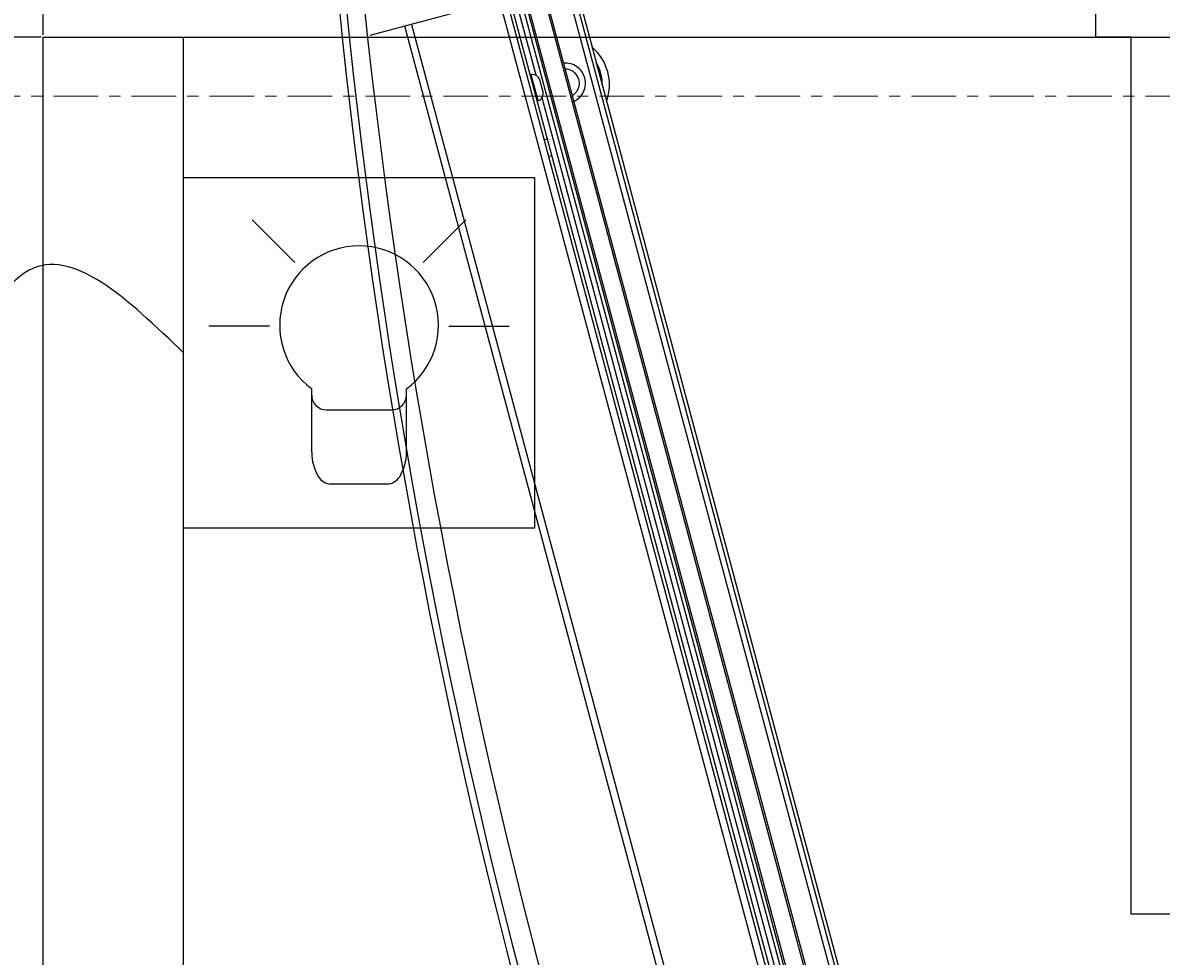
# Model space of a CAD drawing. Header units: millimetres. Extents: x -56641 to 6003, y -24465 to 16563.
# Tile 17 of 79: x -33228 to -32904, y -5930 to -5664. Entities that reach past the tile are written whole.
import ezdxf

# ---------------------------------------------------------------- set-up
doc = ezdxf.new("R2010")
doc.units = ezdxf.units.MM
for name, pattern in [('HIDDEN', [375, 250, -125]), ('Linia siatki', [22.224999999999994, 12.7, -3.174999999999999, 3.174999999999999, -3.174999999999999]), ('Przerywana długa', [390, 250, -140])]:
    doc.linetypes.add(name, pattern=pattern)
for name, color, linetype in [('JEVENHUUVA', 7, 'Continuous'), ('JEVENKATKOVIIVAT', 5, 'HIDDEN'), ('JEVENMITAT', 2, 'Continuous'), ('KATKOVIIVAT', 5, 'HIDDEN'), ('MUOTOVIIVAT', 7, 'Continuous')]:
    doc.layers.add(name, color=color, linetype=linetype)
doc.layers.add('S-GRID', color=7, linetype='Continuous', lineweight=5)
doc.layers.add('Wyposażenie_urządzenia grzewcze', color=1, linetype='Continuous', true_color=0xff0000)
doc.dimstyles.new('ISO-25', dxfattribs={"dimtxt": 2.5, "dimasz": 2.5, "dimexe": 1.25, "dimexo": 0.625, "dimtad": 1, "dimtxsty": 'Standard', "dimcen": 2.5, "dimadec": 0, "dimazin": 0, "dimtfac": 1, "dimtmove": 0, "dimatfit": 3, "dimfxl": 1, "dimarcsym": 0})

# ---------------------------------------------------------------- blocks, each defined once
blk = doc.blocks.new('O611in')
at = {"layer": 'Wyposażenie_urządzenia grzewcze'}
for p, q in [((1990.468482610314, 1027.238587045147), (2008.607619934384, 959.5424049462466)), ((1990.666701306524, 1027.271565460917), (2008.826687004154, 959.4975761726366)), ((2005.756960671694, 962.4538035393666), (1988.486295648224, 1026.908802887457)), ((2005.879435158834, 962.3830928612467), (1988.585404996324, 1026.925292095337)), ((1988.747747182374, 1026.898978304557), (2005.919929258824, 962.8115223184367)), ((2006.361004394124, 963.6768146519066), (1989.563648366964, 1026.365400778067)), ((2006.422241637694, 963.6414593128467), (1989.599003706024, 1026.426638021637)), ((1990.239796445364, 1026.546574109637), (2007.037152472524, 963.8579879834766)), ((2006.335802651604, 965.8959056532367), (1990.651368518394, 1024.431010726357)), ((2006.384098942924, 965.9088466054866), (1990.699664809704, 1024.443951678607)), ((1991.370736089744, 1023.484960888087), (2006.479297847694, 967.0990407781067)), ((2009.189896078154, 968.1876900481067), (1994.411328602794, 1023.342054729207)), ((1994.604513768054, 1023.393818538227), (2009.383081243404, 968.2394538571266)), ((1992.211110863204, 1019.769084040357), (2005.472084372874, 970.2784571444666)), ((2005.185202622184, 971.9286699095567), (2005.281795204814, 971.9545518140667)), ((2005.411204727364, 971.4715889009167), (2005.314612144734, 971.4457069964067)), ((2005.585170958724, 970.3586936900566), (2005.604489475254, 970.3638700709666)), ((2005.585170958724, 970.3586936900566), (2005.781873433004, 969.6245900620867)), ((2005.443749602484, 970.1137447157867), (2005.536924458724, 969.7660114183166)), ((2005.643819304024, 969.6375336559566), (2006.655603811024, 965.8615024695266)), ((2005.781873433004, 969.6245900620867), (2005.801191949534, 969.6297664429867)), ((2006.187661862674, 968.5738114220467), (2006.091069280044, 968.5479295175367)), ((2006.678488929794, 967.5147605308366), (2010.380920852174, 968.5068241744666))]:
    blk.add_line(p, q, dxfattribs=at)
for centre, radius, start, end in [((1826.932956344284, 948.3915870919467), 184.61766817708, 5.088513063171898, 24.9114869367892), ((1832.049197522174, 949.7624797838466), 180.1, 5.088513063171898, 24.9114869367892), ((1832.049197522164, 949.7624797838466), 179.90000002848, 5.088513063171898, 24.9114869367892), ((2004.952211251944, 969.9004280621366), 1.4, 160.4593185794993, 229.5406824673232), ((2005.636934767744, 970.1655085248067), 0.2, 104.999999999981, 194.999999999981), ((2004.855618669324, 969.8745461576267), 1.1, 177.7510473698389, 212.2489526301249), ((2004.855618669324, 969.8745461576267), 1.075, 182.7253265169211, 207.2746734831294), ((2005.730109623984, 969.8177752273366), 0.2, 194.999999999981, 284.999999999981)]:
    blk.add_arc(centre, radius, start, end, dxfattribs=at)
for points, start_tangent, end_tangent in [([(2004.563259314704, 970.3801654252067), (2004.478553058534, 970.3311189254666), (2004.337786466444, 970.1903589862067), (2004.253652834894, 970.0099464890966), (2004.236299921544, 969.8116418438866), (2004.287820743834, 969.6193635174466), (2004.402001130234, 969.4563031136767), (2004.565069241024, 969.3421281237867), (2004.757356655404, 969.2906097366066), (2004.855237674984, 969.2904873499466)], (-0.9047719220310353, -0.4258964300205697), (0.9965036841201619, 0.08354883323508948)), ([(2004.608663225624, 970.2098681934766), (2004.563552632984, 970.1799361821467), (2004.460645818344, 970.0625994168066), (2004.410476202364, 969.9148167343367), (2004.420681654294, 969.7590867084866), (2004.489708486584, 969.6191178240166), (2004.607047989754, 969.5162190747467), (2004.754836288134, 969.4660558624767), (2004.808869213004, 969.4626892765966)], (-0.8686050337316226, -0.4955050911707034), (0.9999865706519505, 0.005182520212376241))]:
    blk.add_spline(points, degree=3, dxfattribs=dict(at, start_tangent=start_tangent, end_tangent=end_tangent))
blk = doc.blocks.new('*D364')
at = {"layer": 'Defpoints', "color": 0, "transparency": 16777216}
for p in [(-33222.39986862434, -5667.600131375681), (-33450.1082865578, -7067.600131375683), (-33222.39986862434, -7067.600131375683)]:
    blk.add_point(p, dxfattribs=at)
at = {"layer": 'JEVENMITAT', "color": 0, "lineweight": -2, "transparency": 16777216}
for p, q in [((-33223.02486862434, -5667.600131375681), (-33451.3582865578, -5667.600131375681)), ((-33450.1082865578, -5670.100131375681), (-33450.1082865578, -7065.100131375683)), ((-33223.02486862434, -7067.600131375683), (-33451.3582865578, -7067.600131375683))]:
    blk.add_line(p, q, dxfattribs=at)
at = {"layer": 'JEVENMITAT', "color": 0, "transparency": 16777216}
for points in [[(-33450.52495322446, -5670.100131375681), (-33449.69161989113, -5670.100131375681), (-33450.1082865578, -5667.600131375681)], [(-33450.52495322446, -7065.100131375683), (-33449.69161989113, -7065.100131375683), (-33450.1082865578, -7067.600131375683)]]:
    blk.add_solid(points, dxfattribs=at)
at = {"layer": 'JEVENMITAT', "color": 0, "transparency": 16777216, "insert": (-33451.98328655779, -6367.600131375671), "char_height": 2.5, "attachment_point": 5, "rotation": 90}
blk.add_mtext('1400', dxfattribs=at)
blk = doc.blocks.new('*D365')
at = {"layer": 'Defpoints', "color": 0, "transparency": 16777216}
for p in [(-30522.39986862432, -5446.253848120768), (-33222.39986862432, -5667.60013137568), (-30522.39986862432, -5667.60013137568)]:
    blk.add_point(p, dxfattribs=at)
at = {"layer": 'JEVENMITAT', "color": 0, "lineweight": -2, "transparency": 16777216}
for p, q in [((-33222.39986862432, -5666.97513137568), (-33222.39986862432, -5445.003848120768)), ((-33219.89986862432, -5446.253848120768), (-30524.89986862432, -5446.253848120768)), ((-30522.39986862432, -5666.97513137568), (-30522.39986862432, -5445.003848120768))]:
    blk.add_line(p, q, dxfattribs=at)
at = {"layer": 'JEVENMITAT', "color": 0, "transparency": 16777216}
for points in [[(-33219.89986862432, -5445.837181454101), (-33219.89986862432, -5446.670514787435), (-33222.39986862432, -5446.253848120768)], [(-30524.89986862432, -5445.837181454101), (-30524.89986862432, -5446.670514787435), (-30522.39986862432, -5446.253848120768)]]:
    blk.add_solid(points, dxfattribs=at)
at = {"layer": 'JEVENMITAT', "color": 0, "transparency": 16777216, "insert": (-31872.39986862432, -5444.378848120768), "char_height": 2.5, "attachment_point": 5}
blk.add_mtext('2700', dxfattribs=at)
blk = doc.blocks.new('A$C89c24b91')
for p, q in [((-30.43947391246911, 29.75420852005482), (-50.76609609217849, 50.08083069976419)), ((30.43947391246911, 29.75420852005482), (50.76609609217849, 50.08083069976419)), ((-42.56336103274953, -0.4845558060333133), (-71.30954579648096, -0.4845558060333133)), ((42.56336103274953, -0.4845558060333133), (71.30954579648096, -0.4845558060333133)), ((-22.5155920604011, -60.33065052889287), (-22.51559206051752, -30.24624442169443)), ((22.51559206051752, -60.33065052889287), (22.51559206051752, -30.24624442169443)), ((-15.51559206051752, -40.17922595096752), (15.51559206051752, -40.17922595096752)), ((-13.28629348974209, -75.34362773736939), (13.28629348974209, -75.34362773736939))]:
    blk.add_line(p, q)
for centre, radius, start, end in [((0, 0), 37.70659342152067, 306.6643476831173, 233.3356523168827), ((-15.51559206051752, -33.17922595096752), 7, 180, 270), ((15.51559206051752, -33.17922595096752), 7, 270, 0), ((0, -60.33065052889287), 22.51559206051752, 180, 211.0942216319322), ((0, -60.33065052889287), 22.51559206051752, 328.9057783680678, 0), ((-13.28629348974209, -68.34362773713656), 7, 211.0942216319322, 270), ((13.28629348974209, -68.34362773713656), 7, 270, 328.9057783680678)]:
    blk.add_arc(centre, radius, start, end)
blk = doc.blocks.new('Napięcie oświetlenie')
at = {"layer": 'JEVENHUUVA'}
blk.add_lwpolyline([(0, 0), (100, 0), (100, -100), (0, -100), (0, 0)], dxfattribs=at)
blk.add_spline([(0, -50), (-44.20572881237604, -26.53957791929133), (-63.79231548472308, -45.52062422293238), (-120.7718339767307, -22.38758983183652)], degree=3, dxfattribs=at)
at = {"layer": 'JEVENMITAT', "xscale": 0.6, "yscale": 0.6}
blk.add_blockref('A$C89c24b91', (50, -42.12485982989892), dxfattribs=at)
blk = doc.blocks.new('TULO330-200')
at = {"layer": 'KATKOVIIVAT'}
for p, q in [((-240, 250), (240, 250)), ((240, 250), (240, 0)), ((240, 0), (-240, 0))]:
    blk.add_line(p, q, dxfattribs=at)
at = {"layer": 'MUOTOVIIVAT'}
for p, q in [((240, 0), (250, 0)), ((250, 0), (250, -10.98455022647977))]:
    blk.add_line(p, q, dxfattribs=at)

msp = doc.modelspace()

# ---------------------------------------------------------------- linework, layer by layer
at = {"layer": 'JEVENHUUVA'}
msp.add_lwpolyline([(-33222.39986862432, -5667.60013137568), (-30522.39986862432, -5667.60013137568), (-30522.39986862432, -7067.60013137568), (-33222.39986862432, -7067.60013137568), (-33222.39986862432, -5667.60013137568)], dxfattribs=at)
at = {"layer": 'JEVENKATKOVIIVAT', "ltscale": 50}
msp.add_line((-33182.39986862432, -7067.60013137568), (-33182.39986862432, -5667.60013137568), dxfattribs=at)
at = {"layer": 'S-GRID', "linetype": 'Linia siatki'}
msp.add_line((-55866.74056289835, -5684.407452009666), (1287.740407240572, -5684.40745200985), dxfattribs=at)

# ---------------------------------------------------------------- block references
msp.add_blockref('Napięcie oświetlenie', (-33182.39986862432, -5707.60013137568))
at = {"layer": 'JEVENHUUVA', "rotation": 180}
msp.add_blockref('TULO330-200', (-32672.39986862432, -5667.60013137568), dxfattribs=at)
at = {"layer": 'Wyposażenie_urządzenia grzewcze', "linetype": 'Przerywana długa', "xscale": 10, "yscale": 10, "zscale": 10, "rotation": 180}
msp.add_blockref('O611in', (-13025.53998247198, 4017.889974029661), dxfattribs=at)

# ---------------------------------------------------------------- dimensions: what is measured, and where the dimension line sits
at = {"layer": 'JEVENMITAT'}
dim = msp.add_linear_dim(base=(-30522.39986862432, -5446.253848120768), p1=(-33222.39986862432, -5667.60013137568), p2=(-30522.39986862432, -5667.60013137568), dimstyle='ISO-25', dxfattribs=at)
dim.commit()
dim.dimension.update_dxf_attribs({"geometry": '*D365', "text_midpoint": (-31872.39986862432, -5444.378848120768)})
dim = msp.add_linear_dim(base=(-33450.1082865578, -7067.600131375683), p1=(-33222.39986862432, -5667.60013137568), p2=(-33222.39986862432, -7067.60013137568), angle=90, dimstyle='ISO-25', dxfattribs=at)
dim.commit()
dim.dimension.update_dxf_attribs({"geometry": '*D364', "text_midpoint": (-33451.98328655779, -6367.600131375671)})

doc.saveas('drawing.dxf')
